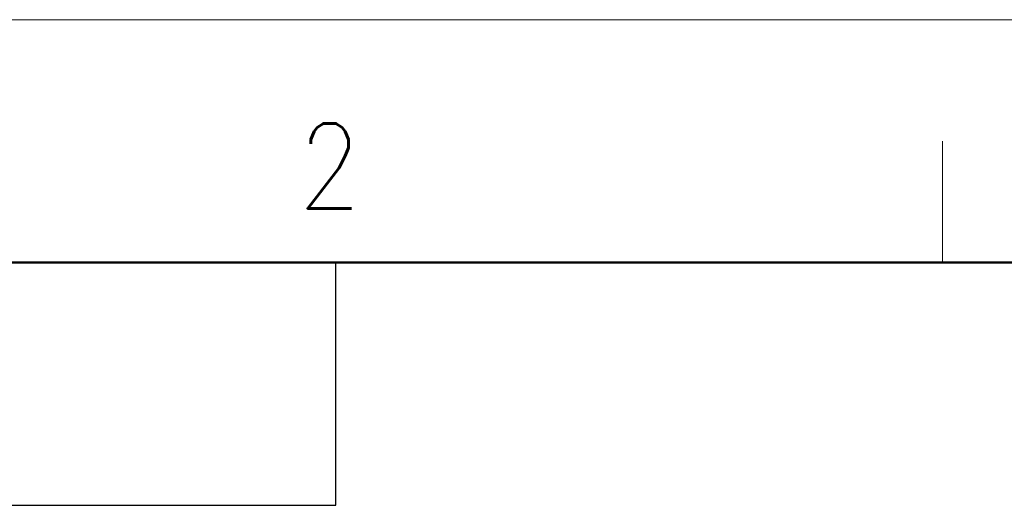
# Model space of a CAD drawing. Header units: millimetres. Extents: x 0 to 1735, y 0 to 1188.
# Tile 91 of 138: x 288 to 450, y 1108 to 1188. Entities that reach past the tile are written whole.
import ezdxf

# ---------------------------------------------------------------- set-up
doc = ezdxf.new("R2010")
doc.units = ezdxf.units.MM
doc.header["$LTSCALE"] = 0.727559
doc.layers.add('NoLayerName_001', color=7, linetype='Continuous')
doc.styles.get("Standard").update_dxf_attribs({"font": 'txt', "bigfont": 'extfont2'})

msp = doc.modelspace()

# ---------------------------------------------------------------- linework, layer by layer
at = {"layer": 'NoLayerName_001', "color": 7, "linetype": 'Continuous', "lineweight": 13}
msp.add_line((0, 1188), (1680, 1188), dxfattribs=at)
at = {"layer": 'NoLayerName_001', "color": 2, "linetype": 'Continuous', "lineweight": 13}
msp.add_line((440, 1148), (440, 1168), dxfattribs=at)
at = {"layer": 'NoLayerName_001', "color": 7, "linetype": 'Continuous', "lineweight": 50}
msp.add_line((100, 1148), (1640, 1148), dxfattribs=at)
at = {"layer": 'NoLayerName_001', "color": 7, "linetype": 'Continuous', "lineweight": 25}
for p, q in [((340, 1108), (340, 1148)), ((100, 1108), (340, 1108))]:
    msp.add_line(p, q, dxfattribs=at)

# ---------------------------------------------------------------- texts
at = {"layer": 'NoLayerName_001', "color": 2, "lineweight": 13, "insert": (333.809896, 1156.904256), "char_height": 14, "attachment_point": 7}
msp.add_mtext('\\A1;\\W0.8600;2', dxfattribs=at)

doc.saveas('drawing.dxf')
